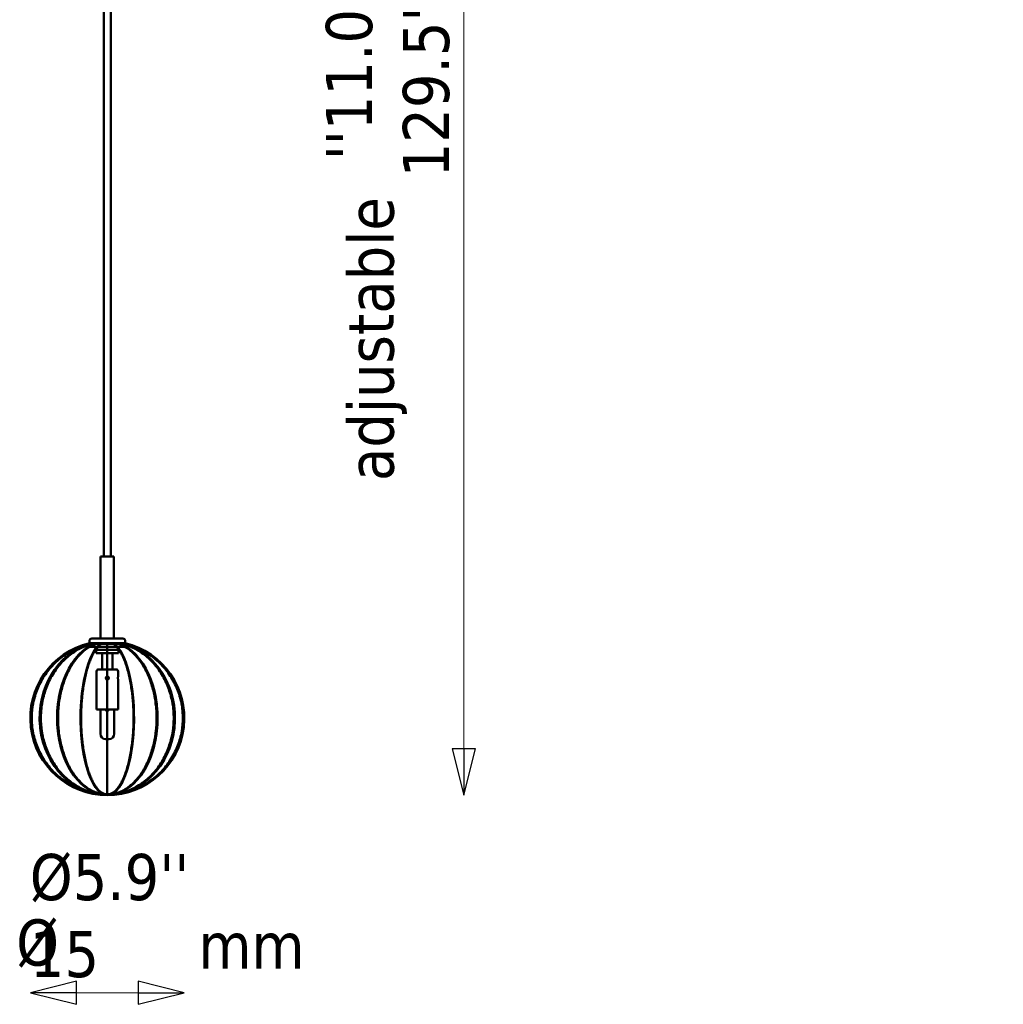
# Model space of a CAD drawing. Header units: millimetres. Extents: x 313 to 4591, y 679 to 5480.
# Tile 1 of 19: x 594 to 1553, y 865 to 1824. Entities that reach past the tile are written whole.
import ezdxf

# ---------------------------------------------------------------- set-up
doc = ezdxf.new("R2010")
doc.units = ezdxf.units.MM
doc.header["$LTSCALE"] = 15
for name, color, linetype, lineweight in [('Symbol (ISO)', 7, 'Continuous', 25), ('Widoczne (ISO)', 7, 'Continuous', 50), ('Wymiar (ISO)', 7, 'Continuous', 25)]:
    doc.layers.add(name, color=color, linetype=linetype, lineweight=lineweight)
doc.styles.add('Tekst notatki (ISO)', font='tahoma.ttf')
doc.dimstyles.new('Domyślne (ISO)', dxfattribs={"dimscale": 15, "dimtxt": 3, "dimasz": 3, "dimexe": 3.175, "dimexo": 0, "dimgap": 0.762, "dimtad": 1, "dimdec": 1, "dimlfac": 0.03937, "dimrnd": 1e-08, "dimzin": 0, "dimdsep": 46, "dimtxsty": 'Tekst notatki (ISO)', "dimblk": 'Filled-1', "dimcen": 0.09, "dimdle": 10, "dimclrd": 256, "dimclre": 256, "dimclrt": 256, "dimazin": 2, "dimtfac": 1, "dimtmove": 0, "dimatfit": 3, "dimfxl": 1, "dimtolj": 1, "dimlwd": 15, "dimlwe": 15, "dimarcsym": 0})

# ---------------------------------------------------------------- blocks, each defined once
blk = doc.blocks.new('Filled-1')
at = {"color": 0}
for p, q in [((0, 0), (-1, 0.25)), ((-1, 0.25), (-1, -0.25)), ((-1, 0), (0, 0)), ((-1, -0.25), (0, 0))]:
    blk.add_line(p, q, dxfattribs=at)
at = {"color": 0, "flags": 128}
blk.add_lwpolyline([(-1, -0.25), (0, 0), (-1, 0.25), (-1, -0.25)], dxfattribs=at)
at = {"color": 0}
blk.add_solid([(-1, -0.25), (0, 0), (-1, 0.25), (-1, -0.25)], dxfattribs=at)
blk = doc.blocks.new('*D15')
at = {"layer": 'Defpoints', "color": 0, "transparency": 16777216}
for p in [(734.83, 2534.24), (679.83, 1068.74), (1027.32, 1068.74)]:
    blk.add_point(p, dxfattribs=at)
at = {"layer": 'Wymiar (ISO)', "lineweight": 15, "transparency": 16777216}
blk.add_line((1027.32, 2489.24), (1027.32, 1113.74), dxfattribs=at)
at = {"layer": 'Wymiar (ISO)', "lineweight": 15, "transparency": 16777216, "xscale": 45, "yscale": 45, "zscale": 45}
for p, rotation in [((1027.32, 2534.24), 90), ((1027.32, 1068.74), 270)]:
    blk.add_blockref('Filled-1', p, dxfattribs=dict(at, rotation=rotation))
at = {"layer": 'Wymiar (ISO)', "lineweight": 18, "transparency": 16777216, "insert": (892.9, 1670.73), "char_height": 45, "attachment_point": 1, "rotation": 90, "style": 'Tekst notatki (ISO)'}
blk.add_mtext("\\A1; ''\\fTahoma|b0|i0;{\\H45.0000;11.0'' - 279 mm\\P}\\fTahoma|b0|i0;{\\H45.0000;129.5'' - 3289 mm}", dxfattribs=at)
blk = doc.blocks.new('*D19')
at = {"layer": 'Defpoints', "color": 0, "transparency": 16777216}
for p in [(604.83, 1143.74), (754.83, 1143.74), (754.83, 876)]:
    blk.add_point(p, dxfattribs=at)
at = {"layer": 'Wymiar (ISO)', "lineweight": 15, "transparency": 16777216}
blk.add_line((649.83, 876), (709.83, 876), dxfattribs=at)
at = {"layer": 'Wymiar (ISO)', "lineweight": 15, "transparency": 16777216, "xscale": 45, "yscale": 45, "zscale": 45, "rotation": 180}
blk.add_blockref('Filled-1', (604.83, 876), dxfattribs=at)
at = {"layer": 'Wymiar (ISO)', "lineweight": 15, "transparency": 16777216, "xscale": 45, "yscale": 45, "zscale": 45}
blk.add_blockref('Filled-1', (754.83, 876), dxfattribs=at)
at = {"layer": 'Wymiar (ISO)', "lineweight": 18, "transparency": 16777216, "insert": (604.31, 1011.3), "char_height": 45, "attachment_point": 1, "style": 'Tekst notatki (ISO)'}
blk.add_mtext("\\A1;\\fTahoma|b0|i0;{\\H45.0000;Ø5.9''}\\P15", dxfattribs=at)

msp = doc.modelspace()

# ---------------------------------------------------------------- linework, layer by layer
at = {"layer": 'Widoczne (ISO)'}
for p, q in [((676.33, 2501.24), (676.33, 1301.24)), ((683.33, 2501.24), (683.33, 1301.24)), ((686.33, 1301.24), (673.33, 1301.24)), ((673.33, 1301.24), (673.33, 1221.24)), ((686.33, 1301.24), (686.33, 1221.24)), ((664.83, 1221.24), (694.83, 1221.24)), ((662.33, 1218.74), (662.33, 1216.24)), ((662.33, 1216.67), (662.33, 1216.24)), ((662.33, 1216.24), (697.33, 1216.24)), ((662.33, 1216.24), (697.33, 1216.24)), ((663.33, 1216.24), (663.33, 1213.24)), ((663.33, 1213.24), (696.33, 1213.24)), ((668.45, 1213.24), (668.45, 1209.55)), ((668.45, 1209.55), (668.83, 1209.55)), ((668.76, 1209.24), (668.45, 1209.55)), ((668.83, 1209.24), (668.76, 1209.24)), ((668.83, 1211.45), (668.83, 1210.24)), ((668.83, 1210.24), (690.83, 1210.24)), ((668.83, 1210.24), (668.83, 1207.01)), ((669.33, 1213.24), (669.33, 1210.47)), ((669.33, 1213.24), (690.33, 1213.24)), ((679.83, 1068.74), (679.83, 1216.73)), ((679.83, 1069.33), (679.83, 1216.24)), ((690.33, 1213.24), (690.33, 1210.47)), ((690.83, 1210.24), (690.83, 1211.5)), ((690.83, 1207.01), (690.83, 1210.24)), ((696.33, 1216.24), (696.33, 1213.24)), ((697.33, 1218.74), (697.33, 1216.24)), ((697.33, 1216.67), (697.33, 1216.24)), ((668.83, 1207.01), (690.83, 1207.01)), ((674.83, 1207.01), (674.83, 1191.24)), ((684.83, 1207.01), (684.83, 1191.24)), ((671.33, 1191.24), (688.33, 1191.24)), ((669.33, 1184.24), (669.33, 1189.24)), ((669.33, 1152.24), (669.33, 1181.24)), ((679.83, 1181.24), (679.83, 1184.24)), ((679.83, 1184.24), (679.83, 1181.24)), ((690.33, 1184.24), (690.33, 1189.24)), ((690.33, 1152.24), (690.33, 1181.24)), ((669.33, 1152.24), (690.33, 1152.24)), ((677.83, 1152.24), (677.83, 1152.2)), ((681.83, 1152.2), (681.83, 1152.24)), ((673.08, 1128.24), (673.08, 1150.24)), ((686.58, 1128.24), (686.58, 1150.24)), ((681.58, 1123.24), (678.08, 1123.24)), ((679.83, 1069.33), (679.83, 1123.24)), ((679.83, 1123.24), (679.83, 1068.74))]:
    msp.add_line(p, q, dxfattribs=at)
for centre, radius, start, end in [((664.83, 1218.74), 2.5, 90, 180), ((694.83, 1218.74), 2.5, 0, 90), ((679.83, 1143.74), 75, 103.28462, 270), ((679.83, 1143.74), 75, 103.4934, 270), ((679.83, 1143.74), 74.4, 102.98879, 270), ((679.83, 1143.74), 75, 270, 76.71538), ((679.83, 1143.74), 75, 270, 76.5066), ((679.83, 1143.74), 74.4, 270, 77.01121), ((679.83, 1137.31), 75, 81.5662, 81.95215), ((671.33, 1189.24), 2, 90, 180), ((688.33, 1189.24), 2, 0, 90), ((675.08, 1150.24), 2, 90, 180), ((684.58, 1150.24), 2, 0, 90), ((678.08, 1128.24), 5, 180, 270), ((681.58, 1128.24), 5, 270, 0)]:
    msp.add_arc(centre, radius, start, end, dxfattribs=at)
for ratio, start_param, end_param in [(0.879385, 3.400514, 6.283185), (0.879385, 3.373453, 6.283185), (0.652704, 3.485385, 6.283185), (0.652704, 3.373453, 6.283185), (0.347296, 3.593616, 6.283185), (0.347296, 3.373453, 6.283185), (0.879385, 0, 2.909732), (0.652704, 0, 2.909732), (0.347296, 0, 2.909732), (0.879385, 0, 2.882671), (0.652704, 0, 2.797801), (0.347296, 0, 2.726676)]:
    msp.add_ellipse((679.83, 1143.74), major_axis=(0, -75), ratio=ratio, start_param=start_param, end_param=end_param, dxfattribs=at)
for points, knots in [([(679.83, 1069.33), (677.53, 1069.33), (675.13, 1069.45), (670.25, 1069.93), (667.76, 1070.3), (662.85, 1071.3), (660.42, 1071.92), (655.73, 1073.39), (653.48, 1074.23), (649.25, 1076.02), (647.1, 1077.05), (642.8, 1079.39), (640.67, 1080.69), (636.55, 1083.5), (634.56, 1085.02), (630.82, 1088.18), (629.06, 1089.82), (625.87, 1093.08), (624.28, 1094.86), (621.23, 1098.64), (619.77, 1100.65), (617.05, 1104.81), (615.8, 1106.96), (613.55, 1111.28), (612.56, 1113.46), (610.85, 1117.67), (610.06, 1119.91), (608.67, 1124.55), (608.08, 1126.95), (607.13, 1131.81), (606.78, 1134.27), (606.33, 1139.09), (606.22, 1141.47), (606.22, 1143.74), (606.22, 1146.01), (606.33, 1148.38), (606.78, 1153.21), (607.13, 1155.67), (608.08, 1160.52), (608.67, 1162.93), (610.06, 1167.57), (610.85, 1169.81), (612.56, 1174.02), (613.55, 1176.19), (615.8, 1180.52), (617.05, 1182.67), (619.77, 1186.83), (621.23, 1188.83), (624.28, 1192.62), (625.87, 1194.39), (629.06, 1197.66), (630.82, 1199.3), (634.56, 1202.46), (636.55, 1203.97), (640.67, 1206.79), (642.8, 1208.09), (647.1, 1210.43), (649.25, 1211.46), (653.48, 1213.25), (655.73, 1214.09), (659.78, 1215.35), (661.52, 1215.83), (663.29, 1216.24)], [-11.04399, -11.04399, -11.04399, -11.04399, -10.344356, -10.344356, -9.644723, -9.644723, -8.945089, -8.945089, -8.245456, -8.245456, -7.551485, -7.551485, -6.857513, -6.857513, -6.163542, -6.163542, -5.469571, -5.469571, -4.78314, -4.78314, -4.096709, -4.096709, -3.410278, -3.410278, -2.723848, -2.723848, -2.042886, -2.042886, -1.361924, -1.361924, -0.680962, -0.680962, 0, 0, 0, 0.680962, 0.680962, 1.361924, 1.361924, 2.042886, 2.042886, 2.723848, 2.723848, 3.410278, 3.410278, 4.096709, 4.096709, 4.78314, 4.78314, 5.469571, 5.469571, 6.163542, 6.163542, 6.857513, 6.857513, 7.551485, 7.551485, 8.245456, 8.245456, 8.945089, 8.945089, 9.451829, 9.451829, 9.451829, 9.451829]), ([(679.83, 1069.33), (677.53, 1069.33), (675.13, 1069.45), (670.25, 1069.93), (667.76, 1070.3), (662.85, 1071.3), (660.42, 1071.92), (655.73, 1073.39), (653.48, 1074.23), (649.25, 1076.02), (647.1, 1077.05), (642.8, 1079.39), (640.67, 1080.69), (636.55, 1083.5), (634.56, 1085.02), (630.82, 1088.18), (629.06, 1089.82), (625.87, 1093.08), (624.28, 1094.86), (621.23, 1098.64), (619.77, 1100.65), (617.05, 1104.81), (615.8, 1106.96), (613.55, 1111.28), (612.56, 1113.46), (610.85, 1117.67), (610.06, 1119.91), (608.67, 1124.55), (608.08, 1126.95), (607.13, 1131.81), (606.78, 1134.27), (606.33, 1139.09), (606.22, 1141.47), (606.22, 1143.74), (606.22, 1146.01), (606.33, 1148.38), (606.78, 1153.21), (607.13, 1155.67), (608.08, 1160.52), (608.67, 1162.93), (610.06, 1167.57), (610.85, 1169.81), (612.56, 1174.02), (613.55, 1176.19), (615.8, 1180.52), (617.05, 1182.67), (619.77, 1186.83), (621.23, 1188.83), (624.28, 1192.62), (625.87, 1194.39), (629.06, 1197.66), (630.82, 1199.3), (634.56, 1202.46), (636.55, 1203.97), (640.67, 1206.79), (642.8, 1208.09), (647.1, 1210.43), (649.25, 1211.46), (653.48, 1213.25), (655.73, 1214.09), (659.78, 1215.35), (661.52, 1215.83), (663.29, 1216.24)], [-11.04399, -11.04399, -11.04399, -11.04399, -10.344356, -10.344356, -9.644723, -9.644723, -8.945089, -8.945089, -8.245456, -8.245456, -7.551485, -7.551485, -6.857513, -6.857513, -6.163542, -6.163542, -5.469571, -5.469571, -4.78314, -4.78314, -4.096709, -4.096709, -3.410278, -3.410278, -2.723848, -2.723848, -2.042886, -2.042886, -1.361924, -1.361924, -0.680962, -0.680962, 0, 0, 0, 0.680962, 0.680962, 1.361924, 1.361924, 2.042886, 2.042886, 2.723848, 2.723848, 3.410278, 3.410278, 4.096709, 4.096709, 4.78314, 4.78314, 5.469571, 5.469571, 6.163542, 6.163542, 6.857513, 6.857513, 7.551485, 7.551485, 8.245456, 8.245456, 8.945089, 8.945089, 9.451829, 9.451829, 9.451829, 9.451829]), ([(679.83, 1069.33), (677.81, 1069.33), (675.7, 1069.45), (671.4, 1069.93), (669.22, 1070.3), (664.9, 1071.3), (662.76, 1071.92), (658.64, 1073.39), (656.65, 1074.23), (652.94, 1076.02), (651.04, 1077.05), (647.27, 1079.39), (645.4, 1080.69), (641.77, 1083.5), (640.02, 1085.02), (636.73, 1088.18), (635.18, 1089.82), (632.38, 1093.08), (630.98, 1094.86), (628.3, 1098.64), (627.01, 1100.65), (624.63, 1104.81), (623.52, 1106.96), (621.55, 1111.28), (620.67, 1113.46), (619.17, 1117.67), (618.47, 1119.91), (617.25, 1124.55), (616.73, 1126.95), (615.9, 1131.81), (615.59, 1134.27), (615.19, 1139.09), (615.1, 1141.47), (615.1, 1143.74), (615.1, 1146.01), (615.19, 1148.38), (615.59, 1153.21), (615.9, 1155.67), (616.73, 1160.52), (617.25, 1162.93), (618.47, 1167.57), (619.17, 1169.81), (620.67, 1174.02), (621.55, 1176.19), (623.52, 1180.52), (624.63, 1182.67), (627.01, 1186.83), (628.3, 1188.83), (630.98, 1192.62), (632.38, 1194.39), (635.18, 1197.66), (636.73, 1199.3), (640.02, 1202.46), (641.77, 1203.97), (645.4, 1206.79), (647.27, 1208.09), (651.04, 1210.43), (652.94, 1211.46), (656.65, 1213.25), (658.64, 1214.09), (662.2, 1215.35), (663.73, 1215.83), (665.28, 1216.24)], [-11.04399, -11.04399, -11.04399, -11.04399, -10.344356, -10.344356, -9.644723, -9.644723, -8.945089, -8.945089, -8.245456, -8.245456, -7.551485, -7.551485, -6.857513, -6.857513, -6.163542, -6.163542, -5.469571, -5.469571, -4.78314, -4.78314, -4.096709, -4.096709, -3.410278, -3.410278, -2.723848, -2.723848, -2.042886, -2.042886, -1.361924, -1.361924, -0.680962, -0.680962, 0, 0, 0, 0.680962, 0.680962, 1.361924, 1.361924, 2.042886, 2.042886, 2.723848, 2.723848, 3.410278, 3.410278, 4.096709, 4.096709, 4.78314, 4.78314, 5.469571, 5.469571, 6.163542, 6.163542, 6.857513, 6.857513, 7.551485, 7.551485, 8.245456, 8.245456, 8.945089, 8.945089, 9.451829, 9.451829, 9.451829, 9.451829]), ([(679.83, 1069.33), (677.81, 1069.33), (675.7, 1069.45), (671.4, 1069.93), (669.22, 1070.3), (664.9, 1071.3), (662.76, 1071.92), (658.64, 1073.39), (656.65, 1074.23), (652.94, 1076.02), (651.04, 1077.05), (647.27, 1079.39), (645.4, 1080.69), (641.77, 1083.5), (640.02, 1085.02), (636.73, 1088.18), (635.18, 1089.82), (632.38, 1093.08), (630.98, 1094.86), (628.3, 1098.64), (627.01, 1100.65), (624.63, 1104.81), (623.52, 1106.96), (621.55, 1111.28), (620.67, 1113.46), (619.17, 1117.67), (618.47, 1119.91), (617.25, 1124.55), (616.73, 1126.95), (615.9, 1131.81), (615.59, 1134.27), (615.19, 1139.09), (615.1, 1141.47), (615.1, 1143.74), (615.1, 1146.01), (615.19, 1148.38), (615.59, 1153.21), (615.9, 1155.67), (616.73, 1160.52), (617.25, 1162.93), (618.47, 1167.57), (619.17, 1169.81), (620.67, 1174.02), (621.55, 1176.19), (623.52, 1180.52), (624.63, 1182.67), (627.01, 1186.83), (628.3, 1188.83), (630.98, 1192.62), (632.38, 1194.39), (635.18, 1197.66), (636.73, 1199.3), (640.02, 1202.46), (641.77, 1203.97), (645.4, 1206.79), (647.27, 1208.09), (651.04, 1210.43), (652.94, 1211.46), (656.65, 1213.25), (658.64, 1214.09), (661.57, 1215.13), (662.44, 1215.42), (663.33, 1215.68)], [-11.04399, -11.04399, -11.04399, -11.04399, -10.344356, -10.344356, -9.644723, -9.644723, -8.945089, -8.945089, -8.245456, -8.245456, -7.551485, -7.551485, -6.857513, -6.857513, -6.163542, -6.163542, -5.469571, -5.469571, -4.78314, -4.78314, -4.096709, -4.096709, -3.410278, -3.410278, -2.723848, -2.723848, -2.042886, -2.042886, -1.361924, -1.361924, -0.680962, -0.680962, 0, 0, 0, 0.680962, 0.680962, 1.361924, 1.361924, 2.042886, 2.042886, 2.723848, 2.723848, 3.410278, 3.410278, 4.096709, 4.096709, 4.78314, 4.78314, 5.469571, 5.469571, 6.163542, 6.163542, 6.857513, 6.857513, 7.551485, 7.551485, 8.245456, 8.245456, 8.945089, 8.945089, 9.238149, 9.238149, 9.238149, 9.238149]), ([(679.83, 1069.33), (678.33, 1069.33), (676.76, 1069.45), (673.57, 1069.93), (671.95, 1070.3), (668.75, 1071.3), (667.16, 1071.92), (664.1, 1073.39), (662.63, 1074.23), (659.87, 1076.02), (658.46, 1077.05), (655.66, 1079.39), (654.27, 1080.69), (651.58, 1083.5), (650.28, 1085.02), (647.84, 1088.18), (646.69, 1089.82), (644.61, 1093.08), (643.57, 1094.86), (641.58, 1098.64), (640.63, 1100.65), (638.86, 1104.81), (638.04, 1106.96), (636.57, 1111.28), (635.92, 1113.46), (634.81, 1117.67), (634.29, 1119.91), (633.38, 1124.55), (633, 1126.95), (632.38, 1131.81), (632.15, 1134.27), (631.85, 1139.09), (631.79, 1141.47), (631.79, 1143.74), (631.79, 1146.01), (631.85, 1148.38), (632.15, 1153.21), (632.38, 1155.67), (633, 1160.52), (633.38, 1162.93), (634.29, 1167.57), (634.81, 1169.81), (635.92, 1174.02), (636.57, 1176.19), (638.04, 1180.52), (638.86, 1182.67), (640.63, 1186.83), (641.58, 1188.83), (643.57, 1192.62), (644.61, 1194.39), (646.69, 1197.66), (647.84, 1199.3), (650.28, 1202.46), (651.58, 1203.97), (654.27, 1206.79), (655.66, 1208.09), (658.46, 1210.43), (659.87, 1211.46), (662.63, 1213.25), (664.1, 1214.09), (666.74, 1215.35), (667.88, 1215.83), (669.03, 1216.24)], [-11.04399, -11.04399, -11.04399, -11.04399, -10.344356, -10.344356, -9.644723, -9.644723, -8.945089, -8.945089, -8.245456, -8.245456, -7.551485, -7.551485, -6.857513, -6.857513, -6.163542, -6.163542, -5.469571, -5.469571, -4.78314, -4.78314, -4.096709, -4.096709, -3.410278, -3.410278, -2.723848, -2.723848, -2.042886, -2.042886, -1.361924, -1.361924, -0.680962, -0.680962, 0, 0, 0, 0.680962, 0.680962, 1.361924, 1.361924, 2.042886, 2.042886, 2.723848, 2.723848, 3.410278, 3.410278, 4.096709, 4.096709, 4.78314, 4.78314, 5.469571, 5.469571, 6.163542, 6.163542, 6.857513, 6.857513, 7.551485, 7.551485, 8.245456, 8.245456, 8.945089, 8.945089, 9.451829, 9.451829, 9.451829, 9.451829]), ([(679.83, 1069.33), (678.33, 1069.33), (676.76, 1069.45), (673.57, 1069.93), (671.95, 1070.3), (668.75, 1071.3), (667.16, 1071.92), (664.1, 1073.39), (662.63, 1074.23), (659.87, 1076.02), (658.46, 1077.05), (655.66, 1079.39), (654.27, 1080.69), (651.58, 1083.5), (650.28, 1085.02), (647.84, 1088.18), (646.69, 1089.82), (644.61, 1093.08), (643.57, 1094.86), (641.58, 1098.64), (640.63, 1100.65), (638.86, 1104.81), (638.04, 1106.96), (636.57, 1111.28), (635.92, 1113.46), (634.81, 1117.67), (634.29, 1119.91), (633.38, 1124.55), (633, 1126.95), (632.38, 1131.81), (632.15, 1134.27), (631.85, 1139.09), (631.79, 1141.47), (631.79, 1143.74), (631.79, 1146.01), (631.85, 1148.38), (632.15, 1153.21), (632.38, 1155.67), (633, 1160.52), (633.38, 1162.93), (634.29, 1167.57), (634.81, 1169.81), (635.92, 1174.02), (636.57, 1176.19), (638.04, 1180.52), (638.86, 1182.67), (640.63, 1186.83), (641.58, 1188.83), (643.57, 1192.62), (644.61, 1194.39), (646.69, 1197.66), (647.84, 1199.3), (650.28, 1202.46), (651.58, 1203.97), (654.27, 1206.79), (655.66, 1208.09), (658.46, 1210.43), (659.87, 1211.46), (661.92, 1212.79), (662.62, 1213.21), (663.33, 1213.62)], [-11.04399, -11.04399, -11.04399, -11.04399, -10.344356, -10.344356, -9.644723, -9.644723, -8.945089, -8.945089, -8.245456, -8.245456, -7.551485, -7.551485, -6.857513, -6.857513, -6.163542, -6.163542, -5.469571, -5.469571, -4.78314, -4.78314, -4.096709, -4.096709, -3.410278, -3.410278, -2.723848, -2.723848, -2.042886, -2.042886, -1.361924, -1.361924, -0.680962, -0.680962, 0, 0, 0, 0.680962, 0.680962, 1.361924, 1.361924, 2.042886, 2.042886, 2.723848, 2.723848, 3.410278, 3.410278, 4.096709, 4.096709, 4.78314, 4.78314, 5.469571, 5.469571, 6.163542, 6.163542, 6.857513, 6.857513, 7.551485, 7.551485, 8.245456, 8.245456, 8.586649, 8.586649, 8.586649, 8.586649]), ([(679.83, 1069.33), (679.03, 1069.33), (678.2, 1069.45), (676.5, 1069.93), (675.64, 1070.3), (673.93, 1071.3), (673.09, 1071.92), (671.46, 1073.39), (670.68, 1074.23), (669.21, 1076.02), (668.46, 1077.05), (666.97, 1079.39), (666.23, 1080.69), (664.8, 1083.5), (664.11, 1085.02), (662.81, 1088.18), (662.2, 1089.82), (661.09, 1093.08), (660.54, 1094.86), (659.48, 1098.64), (658.97, 1100.65), (658.03, 1104.81), (657.59, 1106.96), (656.81, 1111.28), (656.47, 1113.46), (655.87, 1117.67), (655.6, 1119.91), (655.12, 1124.55), (654.91, 1126.95), (654.58, 1131.81), (654.46, 1134.27), (654.3, 1139.09), (654.27, 1141.47), (654.27, 1143.74), (654.27, 1146.01), (654.3, 1148.38), (654.46, 1153.21), (654.58, 1155.67), (654.91, 1160.52), (655.12, 1162.93), (655.6, 1167.57), (655.87, 1169.81), (656.47, 1174.02), (656.81, 1176.19), (657.59, 1180.52), (658.03, 1182.67), (658.97, 1186.83), (659.48, 1188.83), (660.54, 1192.62), (661.09, 1194.39), (662.2, 1197.66), (662.81, 1199.3), (664.11, 1202.46), (664.8, 1203.97), (666.23, 1206.79), (666.97, 1208.09), (668.46, 1210.43), (669.21, 1211.46), (670.68, 1213.25), (671.46, 1214.09), (672.87, 1215.35), (673.47, 1215.83), (674.08, 1216.24)], [-11.04399, -11.04399, -11.04399, -11.04399, -10.344356, -10.344356, -9.644723, -9.644723, -8.945089, -8.945089, -8.245456, -8.245456, -7.551485, -7.551485, -6.857513, -6.857513, -6.163542, -6.163542, -5.469571, -5.469571, -4.78314, -4.78314, -4.096709, -4.096709, -3.410278, -3.410278, -2.723848, -2.723848, -2.042886, -2.042886, -1.361924, -1.361924, -0.680962, -0.680962, 0, 0, 0, 0.680962, 0.680962, 1.361924, 1.361924, 2.042886, 2.042886, 2.723848, 2.723848, 3.410278, 3.410278, 4.096709, 4.096709, 4.78314, 4.78314, 5.469571, 5.469571, 6.163542, 6.163542, 6.857513, 6.857513, 7.551485, 7.551485, 8.245456, 8.245456, 8.945089, 8.945089, 9.451829, 9.451829, 9.451829, 9.451829]), ([(679.83, 1069.33), (679.03, 1069.33), (678.2, 1069.45), (676.5, 1069.93), (675.64, 1070.3), (673.93, 1071.3), (673.09, 1071.92), (671.46, 1073.39), (670.68, 1074.23), (669.21, 1076.02), (668.46, 1077.05), (666.97, 1079.39), (666.23, 1080.69), (664.8, 1083.5), (664.11, 1085.02), (662.81, 1088.18), (662.2, 1089.82), (661.09, 1093.08), (660.54, 1094.86), (659.48, 1098.64), (658.97, 1100.65), (658.03, 1104.81), (657.59, 1106.96), (656.81, 1111.28), (656.47, 1113.46), (655.87, 1117.67), (655.6, 1119.91), (655.12, 1124.55), (654.91, 1126.95), (654.58, 1131.81), (654.46, 1134.27), (654.3, 1139.09), (654.27, 1141.47), (654.27, 1143.74), (654.27, 1146.01), (654.3, 1148.38), (654.46, 1153.21), (654.58, 1155.67), (654.91, 1160.52), (655.12, 1162.93), (655.6, 1167.57), (655.87, 1169.81), (656.47, 1174.02), (656.81, 1176.19), (657.59, 1180.52), (658.03, 1182.67), (658.97, 1186.83), (659.48, 1188.83), (660.54, 1192.62), (661.09, 1194.39), (662.2, 1197.66), (662.81, 1199.3), (664.11, 1202.46), (664.8, 1203.97), (666.23, 1206.79), (666.97, 1208.09), (667.96, 1209.64), (668.21, 1210.01), (668.45, 1210.37)], [-11.04399, -11.04399, -11.04399, -11.04399, -10.344356, -10.344356, -9.644723, -9.644723, -8.945089, -8.945089, -8.245456, -8.245456, -7.551485, -7.551485, -6.857513, -6.857513, -6.163542, -6.163542, -5.469571, -5.469571, -4.78314, -4.78314, -4.096709, -4.096709, -3.410278, -3.410278, -2.723848, -2.723848, -2.042886, -2.042886, -1.361924, -1.361924, -0.680962, -0.680962, 0, 0, 0, 0.680962, 0.680962, 1.361924, 1.361924, 2.042886, 2.042886, 2.723848, 2.723848, 3.410278, 3.410278, 4.096709, 4.096709, 4.78314, 4.78314, 5.469571, 5.469571, 6.163542, 6.163542, 6.857513, 6.857513, 7.551485, 7.551485, 7.779918, 7.779918, 7.779918, 7.779918]), ([(664.67, 1216.73), (664.16, 1216.69), (663.72, 1216.67), (663.04, 1216.67), (662.78, 1216.69), (662.6, 1216.73)], [4.9964476, 4.9964476, 4.9964476, 4.9964476, 5.294688, 5.294688, 5.5929284, 5.5929284, 5.5929284, 5.5929284]), ([(668.58, 1216.73), (667.79, 1216.69), (667.06, 1216.67), (665.78, 1216.67), (665.19, 1216.69), (664.67, 1216.73)], [4.9964476, 4.9964476, 4.9964476, 4.9964476, 5.294688, 5.294688, 5.5929284, 5.5929284, 5.5929284, 5.5929284]), ([(673.84, 1216.73), (672.87, 1216.69), (671.94, 1216.67), (670.22, 1216.67), (669.37, 1216.69), (668.58, 1216.73)], [4.9964476, 4.9964476, 4.9964476, 4.9964476, 5.294688, 5.294688, 5.5929284, 5.5929284, 5.5929284, 5.5929284]), ([(679.83, 1216.73), (678.79, 1216.69), (677.77, 1216.67), (675.81, 1216.67), (674.82, 1216.69), (673.84, 1216.73)], [4.9964476, 4.9964476, 4.9964476, 4.9964476, 5.294688, 5.294688, 5.5929284, 5.5929284, 5.5929284, 5.5929284]), ([(685.81, 1216.73), (684.84, 1216.69), (683.85, 1216.67), (681.89, 1216.67), (680.87, 1216.69), (679.83, 1216.73)], [4.9964476, 4.9964476, 4.9964476, 4.9964476, 5.294688, 5.294688, 5.5929284, 5.5929284, 5.5929284, 5.5929284]), ([(696.37, 1216.24), (698.14, 1215.83), (699.88, 1215.35), (703.92, 1214.09), (706.18, 1213.25), (710.4, 1211.46), (712.56, 1210.43), (716.85, 1208.09), (718.99, 1206.79), (723.11, 1203.97), (725.1, 1202.46), (728.84, 1199.3), (730.6, 1197.66), (733.79, 1194.39), (735.38, 1192.62), (738.42, 1188.83), (739.89, 1186.83), (742.6, 1182.67), (743.86, 1180.52), (746.11, 1176.19), (747.1, 1174.02), (748.81, 1169.81), (749.6, 1167.57), (750.99, 1162.93), (751.58, 1160.52), (752.53, 1155.67), (752.88, 1153.21), (753.33, 1148.38), (753.44, 1146.01), (753.44, 1141.47), (753.33, 1139.09), (752.88, 1134.27), (752.53, 1131.81), (751.58, 1126.95), (750.99, 1124.55), (749.6, 1119.91), (748.81, 1117.67), (747.1, 1113.46), (746.11, 1111.28), (743.86, 1106.96), (742.6, 1104.81), (739.89, 1100.65), (738.42, 1098.64), (735.38, 1094.86), (733.79, 1093.08), (730.6, 1089.82), (728.84, 1088.18), (725.1, 1085.02), (723.11, 1083.5), (718.99, 1080.69), (716.85, 1079.39), (712.56, 1077.05), (710.4, 1076.02), (706.18, 1074.23), (703.92, 1073.39), (699.23, 1071.92), (696.8, 1071.3), (691.89, 1070.3), (689.41, 1069.93), (684.53, 1069.45), (682.13, 1069.33), (679.83, 1069.33)], [12.63615, 12.63615, 12.63615, 12.63615, 13.14289, 13.14289, 13.842523, 13.842523, 14.536494, 14.536494, 15.230466, 15.230466, 15.924437, 15.924437, 16.618409, 16.618409, 17.304839, 17.304839, 17.99127, 17.99127, 18.677701, 18.677701, 19.364131, 19.364131, 20.045093, 20.045093, 20.726055, 20.726055, 21.407017, 21.407017, 22.087979, 22.087979, 22.768941, 22.768941, 23.449903, 23.449903, 24.130865, 24.130865, 24.811827, 24.811827, 25.498258, 25.498258, 26.184688, 26.184688, 26.871119, 26.871119, 27.55755, 27.55755, 28.251521, 28.251521, 28.945492, 28.945492, 29.639464, 29.639464, 30.333435, 30.333435, 31.033068, 31.033068, 31.732702, 31.732702, 32.432335, 32.432335, 33.131969, 33.131969, 33.131969, 33.131969]), ([(679.83, 1069.33), (680.63, 1069.33), (681.46, 1069.45), (683.16, 1069.93), (684.02, 1070.3), (685.72, 1071.3), (686.57, 1071.92), (688.2, 1073.39), (688.98, 1074.23), (690.45, 1076.02), (691.2, 1077.05), (692.69, 1079.39), (693.43, 1080.69), (694.86, 1083.5), (695.55, 1085.02), (696.85, 1088.18), (697.46, 1089.82), (698.57, 1093.08), (699.12, 1094.86), (700.18, 1098.64), (700.69, 1100.65), (701.63, 1104.81), (702.07, 1106.96), (702.85, 1111.28), (703.19, 1113.46), (703.79, 1117.67), (704.06, 1119.91), (704.54, 1124.55), (704.75, 1126.95), (705.08, 1131.81), (705.2, 1134.27), (705.36, 1139.09), (705.39, 1141.47), (705.39, 1143.74), (705.39, 1146.01), (705.36, 1148.38), (705.2, 1153.21), (705.08, 1155.67), (704.75, 1160.52), (704.54, 1162.93), (704.06, 1167.57), (703.79, 1169.81), (703.19, 1174.02), (702.85, 1176.19), (702.07, 1180.52), (701.63, 1182.67), (700.69, 1186.83), (700.18, 1188.83), (699.12, 1192.62), (698.57, 1194.39), (697.46, 1197.66), (696.85, 1199.3), (695.55, 1202.46), (694.86, 1203.97), (693.43, 1206.79), (692.69, 1208.09), (691.2, 1210.43), (690.45, 1211.46), (688.98, 1213.25), (688.2, 1214.09), (686.79, 1215.35), (686.19, 1215.83), (685.57, 1216.24)], [-11.04399, -11.04399, -11.04399, -11.04399, -10.344356, -10.344356, -9.644723, -9.644723, -8.945089, -8.945089, -8.245456, -8.245456, -7.551485, -7.551485, -6.857513, -6.857513, -6.163542, -6.163542, -5.469571, -5.469571, -4.78314, -4.78314, -4.096709, -4.096709, -3.410278, -3.410278, -2.723848, -2.723848, -2.042886, -2.042886, -1.361924, -1.361924, -0.680962, -0.680962, 0, 0, 0, 0.680962, 0.680962, 1.361924, 1.361924, 2.042886, 2.042886, 2.723848, 2.723848, 3.410278, 3.410278, 4.096709, 4.096709, 4.78314, 4.78314, 5.469571, 5.469571, 6.163542, 6.163542, 6.857513, 6.857513, 7.551485, 7.551485, 8.245456, 8.245456, 8.945089, 8.945089, 9.451829, 9.451829, 9.451829, 9.451829]), ([(679.83, 1069.33), (681.33, 1069.33), (682.9, 1069.45), (686.08, 1069.93), (687.7, 1070.3), (690.91, 1071.3), (692.5, 1071.92), (695.56, 1073.39), (697.03, 1074.23), (699.79, 1076.02), (701.19, 1077.05), (704, 1079.39), (705.39, 1080.69), (708.08, 1083.5), (709.38, 1085.02), (711.82, 1088.18), (712.97, 1089.82), (715.05, 1093.08), (716.08, 1094.86), (718.07, 1098.64), (719.03, 1100.65), (720.8, 1104.81), (721.62, 1106.96), (723.09, 1111.28), (723.74, 1113.46), (724.85, 1117.67), (725.37, 1119.91), (726.27, 1124.55), (726.66, 1126.95), (727.28, 1131.81), (727.51, 1134.27), (727.8, 1139.09), (727.87, 1141.47), (727.87, 1143.74), (727.87, 1146.01), (727.8, 1148.38), (727.51, 1153.21), (727.28, 1155.67), (726.66, 1160.52), (726.27, 1162.93), (725.37, 1167.57), (724.85, 1169.81), (723.74, 1174.02), (723.09, 1176.19), (721.62, 1180.52), (720.8, 1182.67), (719.03, 1186.83), (718.07, 1188.83), (716.08, 1192.62), (715.05, 1194.39), (712.97, 1197.66), (711.82, 1199.3), (709.38, 1202.46), (708.08, 1203.97), (705.39, 1206.79), (704, 1208.09), (701.19, 1210.43), (699.79, 1211.46), (697.03, 1213.25), (695.56, 1214.09), (692.92, 1215.35), (691.78, 1215.83), (690.63, 1216.24)], [-11.04399, -11.04399, -11.04399, -11.04399, -10.344356, -10.344356, -9.644723, -9.644723, -8.945089, -8.945089, -8.245456, -8.245456, -7.551485, -7.551485, -6.857513, -6.857513, -6.163542, -6.163542, -5.469571, -5.469571, -4.78314, -4.78314, -4.096709, -4.096709, -3.410278, -3.410278, -2.723848, -2.723848, -2.042886, -2.042886, -1.361924, -1.361924, -0.680962, -0.680962, 0, 0, 0, 0.680962, 0.680962, 1.361924, 1.361924, 2.042886, 2.042886, 2.723848, 2.723848, 3.410278, 3.410278, 4.096709, 4.096709, 4.78314, 4.78314, 5.469571, 5.469571, 6.163542, 6.163542, 6.857513, 6.857513, 7.551485, 7.551485, 8.245456, 8.245456, 8.945089, 8.945089, 9.451829, 9.451829, 9.451829, 9.451829]), ([(679.83, 1069.33), (681.85, 1069.33), (683.96, 1069.45), (688.26, 1069.93), (690.44, 1070.3), (694.76, 1071.3), (696.89, 1071.92), (701.02, 1073.39), (703, 1074.23), (706.72, 1076.02), (708.61, 1077.05), (712.39, 1079.39), (714.26, 1080.69), (717.89, 1083.5), (719.64, 1085.02), (722.93, 1088.18), (724.47, 1089.82), (727.28, 1093.08), (728.68, 1094.86), (731.36, 1098.64), (732.64, 1100.65), (735.03, 1104.81), (736.14, 1106.96), (738.11, 1111.28), (738.99, 1113.46), (740.49, 1117.67), (741.18, 1119.91), (742.4, 1124.55), (742.93, 1126.95), (743.76, 1131.81), (744.07, 1134.27), (744.47, 1139.09), (744.56, 1141.47), (744.56, 1143.74), (744.56, 1146.01), (744.47, 1148.38), (744.07, 1153.21), (743.76, 1155.67), (742.93, 1160.52), (742.4, 1162.93), (741.18, 1167.57), (740.49, 1169.81), (738.99, 1174.02), (738.11, 1176.19), (736.14, 1180.52), (735.03, 1182.67), (732.64, 1186.83), (731.36, 1188.83), (728.68, 1192.62), (727.28, 1194.39), (724.47, 1197.66), (722.93, 1199.3), (719.64, 1202.46), (717.89, 1203.97), (714.26, 1206.79), (712.39, 1208.09), (708.61, 1210.43), (706.72, 1211.46), (703, 1213.25), (701.02, 1214.09), (697.46, 1215.35), (695.93, 1215.83), (694.38, 1216.24)], [-11.04399, -11.04399, -11.04399, -11.04399, -10.344356, -10.344356, -9.644723, -9.644723, -8.945089, -8.945089, -8.245456, -8.245456, -7.551485, -7.551485, -6.857513, -6.857513, -6.163542, -6.163542, -5.469571, -5.469571, -4.78314, -4.78314, -4.096709, -4.096709, -3.410278, -3.410278, -2.723848, -2.723848, -2.042886, -2.042886, -1.361924, -1.361924, -0.680962, -0.680962, 0, 0, 0, 0.680962, 0.680962, 1.361924, 1.361924, 2.042886, 2.042886, 2.723848, 2.723848, 3.410278, 3.410278, 4.096709, 4.096709, 4.78314, 4.78314, 5.469571, 5.469571, 6.163542, 6.163542, 6.857513, 6.857513, 7.551485, 7.551485, 8.245456, 8.245456, 8.945089, 8.945089, 9.451829, 9.451829, 9.451829, 9.451829]), ([(679.83, 1069.33), (682.13, 1069.33), (684.53, 1069.45), (689.41, 1069.93), (691.89, 1070.3), (696.8, 1071.3), (699.23, 1071.92), (703.92, 1073.39), (706.18, 1074.23), (710.4, 1076.02), (712.56, 1077.05), (716.85, 1079.39), (718.99, 1080.69), (723.11, 1083.5), (725.1, 1085.02), (728.84, 1088.18), (730.6, 1089.82), (733.79, 1093.08), (735.38, 1094.86), (738.42, 1098.64), (739.89, 1100.65), (742.6, 1104.81), (743.86, 1106.96), (746.11, 1111.28), (747.1, 1113.46), (748.81, 1117.67), (749.6, 1119.91), (750.99, 1124.55), (751.58, 1126.95), (752.53, 1131.81), (752.88, 1134.27), (753.33, 1139.09), (753.44, 1141.47), (753.44, 1143.74), (753.44, 1146.01), (753.33, 1148.38), (752.88, 1153.21), (752.53, 1155.67), (751.58, 1160.52), (750.99, 1162.93), (749.6, 1167.57), (748.81, 1169.81), (747.1, 1174.02), (746.11, 1176.19), (743.86, 1180.52), (742.6, 1182.67), (739.89, 1186.83), (738.42, 1188.83), (735.38, 1192.62), (733.79, 1194.39), (730.6, 1197.66), (728.84, 1199.3), (725.1, 1202.46), (723.11, 1203.97), (718.99, 1206.79), (716.85, 1208.09), (712.56, 1210.43), (710.4, 1211.46), (706.18, 1213.25), (703.92, 1214.09), (699.88, 1215.35), (698.14, 1215.83), (696.37, 1216.24)], [-11.04399, -11.04399, -11.04399, -11.04399, -10.344356, -10.344356, -9.644723, -9.644723, -8.945089, -8.945089, -8.245456, -8.245456, -7.551485, -7.551485, -6.857513, -6.857513, -6.163542, -6.163542, -5.469571, -5.469571, -4.78314, -4.78314, -4.096709, -4.096709, -3.410278, -3.410278, -2.723848, -2.723848, -2.042886, -2.042886, -1.361924, -1.361924, -0.680962, -0.680962, 0, 0, 0, 0.680962, 0.680962, 1.361924, 1.361924, 2.042886, 2.042886, 2.723848, 2.723848, 3.410278, 3.410278, 4.096709, 4.096709, 4.78314, 4.78314, 5.469571, 5.469571, 6.163542, 6.163542, 6.857513, 6.857513, 7.551485, 7.551485, 8.245456, 8.245456, 8.945089, 8.945089, 9.451829, 9.451829, 9.451829, 9.451829]), ([(679.83, 1069.33), (681.85, 1069.33), (683.96, 1069.45), (688.26, 1069.93), (690.44, 1070.3), (694.76, 1071.3), (696.89, 1071.92), (701.02, 1073.39), (703, 1074.23), (706.72, 1076.02), (708.61, 1077.05), (712.39, 1079.39), (714.26, 1080.69), (717.89, 1083.5), (719.64, 1085.02), (722.93, 1088.18), (724.47, 1089.82), (727.28, 1093.08), (728.68, 1094.86), (731.36, 1098.64), (732.64, 1100.65), (735.03, 1104.81), (736.14, 1106.96), (738.11, 1111.28), (738.99, 1113.46), (740.49, 1117.67), (741.18, 1119.91), (742.4, 1124.55), (742.93, 1126.95), (743.76, 1131.81), (744.07, 1134.27), (744.47, 1139.09), (744.56, 1141.47), (744.56, 1143.74), (744.56, 1146.01), (744.47, 1148.38), (744.07, 1153.21), (743.76, 1155.67), (742.93, 1160.52), (742.4, 1162.93), (741.18, 1167.57), (740.49, 1169.81), (738.99, 1174.02), (738.11, 1176.19), (736.14, 1180.52), (735.03, 1182.67), (732.64, 1186.83), (731.36, 1188.83), (728.68, 1192.62), (727.28, 1194.39), (724.47, 1197.66), (722.93, 1199.3), (719.64, 1202.46), (717.89, 1203.97), (714.26, 1206.79), (712.39, 1208.09), (708.61, 1210.43), (706.72, 1211.46), (703, 1213.25), (701.02, 1214.09), (698.09, 1215.13), (697.22, 1215.42), (696.33, 1215.68)], [-11.04399, -11.04399, -11.04399, -11.04399, -10.344356, -10.344356, -9.644723, -9.644723, -8.945089, -8.945089, -8.245456, -8.245456, -7.551485, -7.551485, -6.857513, -6.857513, -6.163542, -6.163542, -5.469571, -5.469571, -4.78314, -4.78314, -4.096709, -4.096709, -3.410278, -3.410278, -2.723848, -2.723848, -2.042886, -2.042886, -1.361924, -1.361924, -0.680962, -0.680962, 0, 0, 0, 0.680962, 0.680962, 1.361924, 1.361924, 2.042886, 2.042886, 2.723848, 2.723848, 3.410278, 3.410278, 4.096709, 4.096709, 4.78314, 4.78314, 5.469571, 5.469571, 6.163542, 6.163542, 6.857513, 6.857513, 7.551485, 7.551485, 8.245456, 8.245456, 8.945089, 8.945089, 9.238149, 9.238149, 9.238149, 9.238149]), ([(679.83, 1069.33), (681.33, 1069.33), (682.9, 1069.45), (686.08, 1069.93), (687.7, 1070.3), (690.91, 1071.3), (692.5, 1071.92), (695.56, 1073.39), (697.03, 1074.23), (699.79, 1076.02), (701.19, 1077.05), (704, 1079.39), (705.39, 1080.69), (708.08, 1083.5), (709.38, 1085.02), (711.82, 1088.18), (712.97, 1089.82), (715.05, 1093.08), (716.08, 1094.86), (718.07, 1098.64), (719.03, 1100.65), (720.8, 1104.81), (721.62, 1106.96), (723.09, 1111.28), (723.74, 1113.46), (724.85, 1117.67), (725.37, 1119.91), (726.27, 1124.55), (726.66, 1126.95), (727.28, 1131.81), (727.51, 1134.27), (727.8, 1139.09), (727.87, 1141.47), (727.87, 1143.74), (727.87, 1146.01), (727.8, 1148.38), (727.51, 1153.21), (727.28, 1155.67), (726.66, 1160.52), (726.27, 1162.93), (725.37, 1167.57), (724.85, 1169.81), (723.74, 1174.02), (723.09, 1176.19), (721.62, 1180.52), (720.8, 1182.67), (719.03, 1186.83), (718.07, 1188.83), (716.08, 1192.62), (715.05, 1194.39), (712.97, 1197.66), (711.82, 1199.3), (709.38, 1202.46), (708.08, 1203.97), (705.39, 1206.79), (704, 1208.09), (701.19, 1210.43), (699.79, 1211.46), (697.74, 1212.79), (697.04, 1213.21), (696.33, 1213.62)], [-11.04399, -11.04399, -11.04399, -11.04399, -10.344356, -10.344356, -9.644723, -9.644723, -8.945089, -8.945089, -8.245456, -8.245456, -7.551485, -7.551485, -6.857513, -6.857513, -6.163542, -6.163542, -5.469571, -5.469571, -4.78314, -4.78314, -4.096709, -4.096709, -3.410278, -3.410278, -2.723848, -2.723848, -2.042886, -2.042886, -1.361924, -1.361924, -0.680962, -0.680962, 0, 0, 0, 0.680962, 0.680962, 1.361924, 1.361924, 2.042886, 2.042886, 2.723848, 2.723848, 3.410278, 3.410278, 4.096709, 4.096709, 4.78314, 4.78314, 5.469571, 5.469571, 6.163542, 6.163542, 6.857513, 6.857513, 7.551485, 7.551485, 8.245456, 8.245456, 8.586649, 8.586649, 8.586649, 8.586649]), ([(679.83, 1069.33), (680.63, 1069.33), (681.46, 1069.45), (683.16, 1069.93), (684.02, 1070.3), (685.72, 1071.3), (686.57, 1071.92), (688.2, 1073.39), (688.98, 1074.23), (690.45, 1076.02), (691.2, 1077.05), (692.69, 1079.39), (693.43, 1080.69), (694.86, 1083.5), (695.55, 1085.02), (696.85, 1088.18), (697.46, 1089.82), (698.57, 1093.08), (699.12, 1094.86), (700.18, 1098.64), (700.69, 1100.65), (701.63, 1104.81), (702.07, 1106.96), (702.85, 1111.28), (703.19, 1113.46), (703.79, 1117.67), (704.06, 1119.91), (704.54, 1124.55), (704.75, 1126.95), (705.08, 1131.81), (705.2, 1134.27), (705.36, 1139.09), (705.39, 1141.47), (705.39, 1143.74), (705.39, 1146.01), (705.36, 1148.38), (705.2, 1153.21), (705.08, 1155.67), (704.75, 1160.52), (704.54, 1162.93), (704.06, 1167.57), (703.79, 1169.81), (703.19, 1174.02), (702.85, 1176.19), (702.07, 1180.52), (701.63, 1182.67), (700.69, 1186.83), (700.18, 1188.83), (699.12, 1192.62), (698.57, 1194.39), (697.46, 1197.66), (696.85, 1199.3), (695.55, 1202.46), (694.86, 1203.97), (693.43, 1206.79), (692.69, 1208.09), (691.57, 1209.84), (691.2, 1210.39), (690.83, 1210.9)], [-11.04399, -11.04399, -11.04399, -11.04399, -10.344356, -10.344356, -9.644723, -9.644723, -8.945089, -8.945089, -8.245456, -8.245456, -7.551485, -7.551485, -6.857513, -6.857513, -6.163542, -6.163542, -5.469571, -5.469571, -4.78314, -4.78314, -4.096709, -4.096709, -3.410278, -3.410278, -2.723848, -2.723848, -2.042886, -2.042886, -1.361924, -1.361924, -0.680962, -0.680962, 0, 0, 0, 0.680962, 0.680962, 1.361924, 1.361924, 2.042886, 2.042886, 2.723848, 2.723848, 3.410278, 3.410278, 4.096709, 4.096709, 4.78314, 4.78314, 5.469571, 5.469571, 6.163542, 6.163542, 6.857513, 6.857513, 7.551485, 7.551485, 7.897068, 7.897068, 7.897068, 7.897068]), ([(691.08, 1216.73), (690.28, 1216.69), (689.44, 1216.67), (687.72, 1216.67), (686.79, 1216.69), (685.81, 1216.73)], [4.9964476, 4.9964476, 4.9964476, 4.9964476, 5.294688, 5.294688, 5.5929284, 5.5929284, 5.5929284, 5.5929284]), ([(694.98, 1216.73), (694.47, 1216.69), (693.87, 1216.67), (692.6, 1216.67), (691.87, 1216.69), (691.08, 1216.73)], [4.9964476, 4.9964476, 4.9964476, 4.9964476, 5.294688, 5.294688, 5.5929284, 5.5929284, 5.5929284, 5.5929284]), ([(697.06, 1216.73), (696.88, 1216.69), (696.61, 1216.67), (695.93, 1216.67), (695.5, 1216.69), (694.98, 1216.73)], [4.9964476, 4.9964476, 4.9964476, 4.9964476, 5.294688, 5.294688, 5.5929284, 5.5929284, 5.5929284, 5.5929284]), ([(669.33, 1184.24), (669.33, 1184.24), (669.33, 1184.2), (669.36, 1184.05), (669.37, 1183.93), (669.4, 1183.67), (669.41, 1183.5), (669.43, 1183.13), (669.44, 1182.93), (669.44, 1182.74)], [0.6790347, 0.6790347, 0.6790347, 0.6790347, 0.7356205, 0.7356205, 0.7922064, 0.7922064, 0.848793, 0.848793, 0.9053796, 0.9053796, 0.9053796, 0.9053796]), ([(669.44, 1182.74), (669.44, 1182.55), (669.43, 1182.35), (669.41, 1181.98), (669.4, 1181.81), (669.37, 1181.54), (669.36, 1181.43), (669.33, 1181.28), (669.33, 1181.24), (669.33, 1181.24)], [0, 0, 0, 0, 0.0565866, 0.0565866, 0.1131733, 0.1131733, 0.1697591, 0.1697591, 0.2263449, 0.2263449, 0.2263449, 0.2263449]), ([(681.33, 1182.74), (681.33, 1182.55), (681.29, 1182.35), (681.14, 1181.98), (681.02, 1181.81), (680.76, 1181.54), (680.59, 1181.43), (680.22, 1181.28), (680.02, 1181.24), (679.64, 1181.24), (679.44, 1181.28), (679.07, 1181.43), (678.9, 1181.54), (678.64, 1181.81), (678.52, 1181.98), (678.37, 1182.35), (678.33, 1182.55), (678.33, 1182.93), (678.37, 1183.13), (678.52, 1183.5), (678.64, 1183.67), (678.9, 1183.93), (679.07, 1184.05), (679.44, 1184.2), (679.64, 1184.24), (680.02, 1184.24), (680.22, 1184.2), (680.59, 1184.05), (680.76, 1183.93), (681.02, 1183.67), (681.14, 1183.5), (681.29, 1183.13), (681.33, 1182.93), (681.33, 1182.74)], [0, 0, 0, 0, 0.0565866, 0.0565866, 0.1131733, 0.1131733, 0.1697591, 0.1697591, 0.2263449, 0.2263449, 0.2829307, 0.2829307, 0.3395165, 0.3395165, 0.3961032, 0.3961032, 0.4526898, 0.4526898, 0.5092764, 0.5092764, 0.5658631, 0.5658631, 0.6224489, 0.6224489, 0.6790347, 0.6790347, 0.7356205, 0.7356205, 0.7922064, 0.7922064, 0.848793, 0.848793, 0.9053796, 0.9053796, 0.9053796, 0.9053796]), ([(690.33, 1181.24), (690.33, 1181.24), (690.32, 1181.28), (690.3, 1181.43), (690.29, 1181.54), (690.26, 1181.81), (690.25, 1181.98), (690.23, 1182.35), (690.22, 1182.55), (690.22, 1182.93), (690.23, 1183.13), (690.25, 1183.5), (690.26, 1183.67), (690.29, 1183.93), (690.3, 1184.05), (690.32, 1184.2), (690.33, 1184.24), (690.33, 1184.24)], [0.2263449, 0.2263449, 0.2263449, 0.2263449, 0.2829307, 0.2829307, 0.3395165, 0.3395165, 0.3961032, 0.3961032, 0.4526898, 0.4526898, 0.5092764, 0.5092764, 0.5658631, 0.5658631, 0.6224489, 0.6224489, 0.6790347, 0.6790347, 0.6790347, 0.6790347]), ([(679.83, 1150.24), (679.83, 1150.24), (679.82, 1150.24), (679.58, 1150.45), (679.33, 1150.66), (678.87, 1151.05), (678.66, 1151.24), (678.29, 1151.59), (678.13, 1151.75), (677.93, 1151.99), (677.87, 1152.08), (677.83, 1152.17), (677.83, 1152.18), (677.83, 1152.2)], [-0.7211646, -0.7211646, -0.7211646, -0.7211646, -0.7202992, -0.7202992, -0.6301652, -0.6301652, -0.5435531, -0.5435531, -0.4583781, -0.4583781, -0.3917662, -0.3917662, -0.3707978, -0.3707978, -0.3707978, -0.3707978]), ([(681.83, 1152.2), (681.83, 1152.16), (681.79, 1152.09), (681.66, 1151.9), (681.54, 1151.76), (681.2, 1151.43), (680.97, 1151.22), (680.44, 1150.75), (680.14, 1150.5), (679.83, 1150.24), (679.83, 1150.24), (679.83, 1150.24)], [-0.3750982, -0.3750982, -0.3750982, -0.3750982, -0.3088882, -0.3088882, -0.225415, -0.225415, -0.1190044, -0.1190044, 0, 0, 0.0009279, 0.0009279, 0.0009279, 0.0009279])]:
    msp.add_open_spline(points, degree=3, knots=knots, dxfattribs=at)
for points in [[(662.6, 1216.73), (662.42, 1216.69), (662.33, 1216.67), (662.33, 1216.67)], [(690.33, 1211.57), (690.33, 1211.57), (690.33, 1211.57), (690.33, 1211.58)], [(697.33, 1216.67), (697.33, 1216.67), (697.24, 1216.69), (697.06, 1216.73)]]:
    msp.add_open_spline(points, degree=3, dxfattribs=at)

# ---------------------------------------------------------------- texts
at = {"layer": 'Symbol (ISO)', "insert": (914, 1374.76), "char_height": 45, "width": 280.3566, "attachment_point": 1, "rotation": 90, "style": 'Tekst notatki (ISO)'}
msp.add_mtext('\\fTahoma|b0|i0;adjustable', dxfattribs=at)
at = {"layer": 'Symbol (ISO)', "insert": (591.01, 947.5), "char_height": 45, "attachment_point": 1, "style": 'Tekst notatki (ISO)'}
msp.add_mtext('\\fTahoma|b0|i0;Ø', dxfattribs=at)
at = {"layer": 'Symbol (ISO)', "insert": (768.72, 944.64), "char_height": 45, "width": 103.9303, "attachment_point": 1, "style": 'Tekst notatki (ISO)'}
msp.add_mtext('\\fTahoma|b0|i0;mm', dxfattribs=at)

# ---------------------------------------------------------------- dimensions: what is measured, and where the dimension line sits
at = {"layer": 'Wymiar (ISO)', "lineweight": 18}
for base, p1, p2, angle, text, picture, middle in [((1027.32, 1068.74), (734.83, 2534.24), (679.83, 1068.74), 270, " ''\\fTahoma|b0|i0;{\\H45.0000;11.0'' - 279 mm\\P}\\fTahoma|b0|i0;{\\H45.0000;129.5'' - 3289 mm}", '*D15', (1027.32, 1915.19)), ((754.83, 876), (604.83, 1143.74), (754.83, 1143.74), 180, "\\fTahoma|b0|i0;{\\H45.0000;Ø<>''}\\P15", '*D19', (679.83, 876))]:
    dim = msp.add_linear_dim(base=base, p1=p1, p2=p2, angle=angle, text=text, dimstyle='Domyślne (ISO)', override={"dimgap": 0.762, "dimdec": 1, "dimlfac": 0.03937, "dimpost": '\\X', "dimse1": 1, "dimse2": 1, "dimtol": 0, "dimlim": 0, "dimtp": 0, "dimtm": 0, "dimtdec": 2, "dimtofl": 0, "dimatfit": 1, "dimtvp": -0.25}, dxfattribs=at)
    dim.commit()
    dim.dimension.update_dxf_attribs({"geometry": picture, "text_midpoint": middle, "dimtype": 160})

doc.saveas('drawing.dxf')
